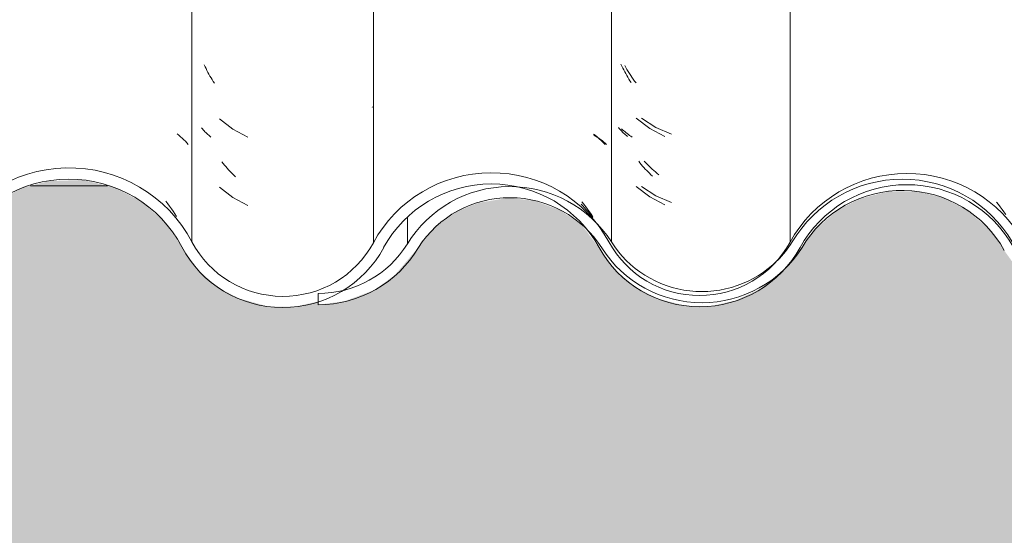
# Model space of a CAD drawing. Header units: metres. Extents: x -27.3 to 21, y -0.3 to 10.3.
# Tile 108 of 255: x 10.521 to 10.956, y 2.65 to 2.877. Entities that reach past the tile are written whole.
import ezdxf

# ---------------------------------------------------------------- set-up
doc = ezdxf.new("R2010")
doc.units = ezdxf.units.M
for name, color, linetype, lineweight in [('A-DETL-GENF', 7, 'Continuous', 5), ('A-GLAZ-CWMG', 7, 'Continuous', 5), ('A-WALL', 7, 'Continuous', 5)]:
    doc.layers.add(name, color=color, linetype=linetype, lineweight=lineweight)
pattern_1 = [(0, (32.697, 1.318), (0.4064, 0.10048), [0.01676, -0.28804, 0.01676, -0.28804, -1.626]), (0, (32.697, 1.318), (0.4064, 0.10048), [-0.6096, 0.01676, -0.59284, 0.01676, -0.28804, -0.7112]), (0, (32.697, 1.318), (0.4064, 0.10048), [-1.524, 0.01676, -0.18644, 0.01676, -0.49124]), (120.277, (32.85, 1.369), (-0.2911939, 0.2978186), [0.01663, -0.28565, 0.01663, -1.898]), (120.277, (32.85, 1.369), (-0.2911939, 0.2978186), [-0.3189, -0.28565, 0.01663, -0.58792, -1.008]), (120.277, (32.85, 1.369), (-0.2911939, 0.2978186), [-1.209, 0.01663, -0.28565, 0.01663, -0.68868]), (120.277, (32.85, 1.369), (-0.2911939, 0.2978186), [-1.528, -0.18489, 0.01663, -0.48717]), (239.723, (32.9, 1.569), (-0.11521126, -0.39830183), [0.01663, -0.28565, 0.01663, -1.898]), (239.723, (32.9, 1.569), (-0.11521126, -0.39830183), [-0.3189, -0.28565, 0.01663, -0.58792, -1.008]), (239.723, (32.9, 1.569), (-0.11521126, -0.39830183), [-1.209, 0.01663, -0.28565, 0.01663, -0.68868]), (239.723, (32.9, 1.569), (-0.11521126, -0.39830183), [-1.528, -0.18489, 0.01663, -0.48717])]

# ---------------------------------------------------------------- blocks, each defined once
blk = doc.blocks.new('FP_49-FACHADA 03')
at = {"layer": 'A-GLAZ-CWMG', "color": 9, "true_color": 0xc0c0c0}
for p, q in [((15.7984, 2.82709), (15.79916, 2.82647)), ((15.79916, 2.82647), (15.7999, 2.82583)), ((15.7999, 2.82583), (15.80062, 2.82518)), ((15.80062, 2.82518), (15.80132, 2.82451)), ((15.80132, 2.82451), (15.802, 2.82383)), ((15.802, 2.82383), (15.80266, 2.82313)), ((15.80266, 2.82313), (15.8033, 2.82243)), ((15.79341, 2.79733), (15.79423, 2.79625)), ((15.79423, 2.79625), (15.79503, 2.79515)), ((15.79503, 2.79515), (15.79581, 2.79404)), ((15.79581, 2.79404), (15.79658, 2.79292)), ((15.79658, 2.79292), (15.79734, 2.79178)), ((15.79734, 2.79178), (15.79808, 2.79063))]:
    blk.add_line(p, q, dxfattribs=at)
blk = doc.blocks.new('FP_50-FACHADA 03')
at = {"layer": 'A-GLAZ-CWMG', "color": 9, "true_color": 0xc0c0c0}
for p, q in [((15.81071, 2.85671), (15.81031, 2.85756)), ((15.81112, 2.85587), (15.81071, 2.85671)), ((15.81154, 2.85504), (15.81112, 2.85587)), ((15.81197, 2.85421), (15.81154, 2.85504)), ((15.81241, 2.8534), (15.81197, 2.85421)), ((15.81286, 2.85259), (15.81241, 2.8534)), ((15.81333, 2.85179), (15.81286, 2.85259)), ((15.8138, 2.851), (15.81333, 2.85179)), ((15.81429, 2.85022), (15.8138, 2.851)), ((15.81478, 2.84944), (15.81429, 2.85022)), ((15.81706, 2.83367), (15.82295, 2.82908)), ((15.80949, 2.82931), (15.80913, 2.82974)), ((15.80986, 2.82887), (15.80949, 2.82931)), ((15.81024, 2.82845), (15.80986, 2.82887)), ((15.82295, 2.82908), (15.8296, 2.82564)), ((15.81064, 2.82803), (15.81024, 2.82845)), ((15.81104, 2.82762), (15.81064, 2.82803)), ((15.81146, 2.82722), (15.81104, 2.82762)), ((15.81189, 2.82682), (15.81146, 2.82722)), ((15.81233, 2.82644), (15.81189, 2.82682)), ((15.81278, 2.82606), (15.81233, 2.82644)), ((15.81324, 2.82569), (15.81278, 2.82606)), ((15.81867, 2.81398), (15.8181, 2.81469)), ((15.81925, 2.81329), (15.81867, 2.81398)), ((15.81983, 2.81261), (15.81925, 2.81329)), ((15.82043, 2.81194), (15.81983, 2.81261)), ((15.82103, 2.81128), (15.82043, 2.81194)), ((15.82164, 2.81063), (15.82103, 2.81128)), ((15.82226, 2.80999), (15.82164, 2.81063)), ((15.82288, 2.80937), (15.82226, 2.80999)), ((15.82351, 2.80875), (15.82288, 2.80937)), ((15.82416, 2.80815), (15.82351, 2.80875)), ((15.81706, 2.80353), (15.82295, 2.79894)), ((15.82295, 2.79894), (15.8296, 2.7955))]:
    blk.add_line(p, q, dxfattribs=at)
blk = doc.blocks.new('FP_51-FACHADA 03')
at = {"layer": 'A-GLAZ-CWMG', "color": 9, "true_color": 0xc0c0c0}
for p, q in [((15.88445, 2.83872), (15.88461, 2.83893)), ((15.98215, 2.82697), (15.98284, 2.82644)), ((15.98284, 2.82644), (15.98351, 2.8259)), ((15.98351, 2.8259), (15.98416, 2.82535)), ((15.98416, 2.82535), (15.9848, 2.82479)), ((15.9848, 2.82479), (15.98543, 2.82421)), ((15.98543, 2.82421), (15.98604, 2.82363)), ((15.98604, 2.82363), (15.98664, 2.82303)), ((15.98664, 2.82303), (15.98722, 2.82242)), ((15.97701, 2.79706), (15.97785, 2.796)), ((15.97785, 2.796), (15.97867, 2.79493)), ((15.97867, 2.79493), (15.97948, 2.79385)), ((15.97948, 2.79385), (15.98027, 2.79274)), ((15.98027, 2.79274), (15.98105, 2.79163)), ((15.98105, 2.79163), (15.98181, 2.7905))]:
    blk.add_line(p, q, dxfattribs=at)
blk = doc.blocks.new('FP_52-FACHADA 03')
at = {"layer": 'A-GLAZ-CWMG', "color": 9, "true_color": 0xc0c0c0}
for p, q in [((15.99461, 2.85697), (15.99421, 2.85781)), ((15.99502, 2.85613), (15.99461, 2.85697)), ((15.99544, 2.8553), (15.99502, 2.85613)), ((15.99587, 2.85448), (15.99544, 2.8553)), ((15.99632, 2.85366), (15.99587, 2.85448)), ((15.99677, 2.85286), (15.99632, 2.85366)), ((15.99724, 2.85206), (15.99677, 2.85286)), ((15.99772, 2.85127), (15.99724, 2.85206)), ((15.99821, 2.85049), (15.99772, 2.85127)), ((15.9987, 2.84972), (15.99821, 2.85049)), ((16.00099, 2.83396), (16.0069, 2.82939)), ((15.99342, 2.82951), (15.99307, 2.82994)), ((15.99379, 2.82908), (15.99342, 2.82951)), ((15.99417, 2.82867), (15.99379, 2.82908)), ((16.0069, 2.82939), (16.01356, 2.82596)), ((15.99457, 2.82826), (15.99417, 2.82867)), ((15.99497, 2.82785), (15.99457, 2.82826)), ((15.99538, 2.82746), (15.99497, 2.82785)), ((15.99581, 2.82707), (15.99538, 2.82746)), ((15.99625, 2.82669), (15.99581, 2.82707)), ((15.99669, 2.82632), (15.99625, 2.82669)), ((15.99715, 2.82596), (15.99669, 2.82632)), ((16.00261, 2.81427), (16.00204, 2.81497)), ((16.00319, 2.81358), (16.00261, 2.81427)), ((16.00377, 2.8129), (16.00319, 2.81358)), ((16.00437, 2.81223), (16.00377, 2.8129)), ((16.00497, 2.81158), (16.00437, 2.81223)), ((16.00559, 2.81093), (16.00497, 2.81158)), ((16.0062, 2.81029), (16.00559, 2.81093)), ((16.00683, 2.80967), (16.0062, 2.81029)), ((16.00747, 2.80906), (16.00683, 2.80967)), ((16.00811, 2.80846), (16.00747, 2.80906)), ((16.00099, 2.80381), (16.0069, 2.79924)), ((16.0069, 2.79924), (16.01356, 2.79582))]:
    blk.add_line(p, q, dxfattribs=at)
blk = doc.blocks.new('FP_53-FACHADA 03')
at = {"layer": 'A-GLAZ-CWMG', "color": 9, "true_color": 0xc0c0c0}
for p, q in [((16.15997, 2.79698), (16.16081, 2.79593)), ((16.16081, 2.79593), (16.16164, 2.79486)), ((16.16164, 2.79486), (16.16245, 2.79378)), ((16.16245, 2.79378), (16.16325, 2.79268)), ((16.16325, 2.79268), (16.16403, 2.79157))]:
    blk.add_line(p, q, dxfattribs=at)
blk = doc.blocks.new('Rectangular Mullion - Telha Fibrocimento - Ondulada-1908998-FACHADA 03')
at = {"layer": 'A-GLAZ-CWMG', "true_color": 0xc0c0c0}
h = blk.add_hatch(dxfattribs=at)
h.set_pattern_fill('FP_6', color=9, style=0, pattern_type=2)
h.set_pattern_definition(pattern_1)
h.paths.add_polyline_path([(15.64976, 2.7494), (15.66207, 2.74958), (15.67397, 2.75269), (15.68477, 2.75853), (15.69508, 2.76865), (15.70825, 2.78808), (15.71839, 2.79709), (15.73041, 2.80342), (15.74362, 2.8067), (15.75724, 2.80674), (15.77153, 2.80298), (15.78253, 2.79727), (15.79272, 2.78833), (15.80729, 2.76733), (15.81634, 2.75936), (15.82883, 2.75331), (15.83938, 2.75085), (15.85094, 2.75081), (15.86272, 2.75364), (15.87347, 2.75917), (15.8832, 2.76797), (15.89693, 2.78734), (15.90836, 2.79661), (15.91986, 2.80202), (15.93145, 2.80461), (15.94516, 2.80421), (15.95806, 2.80055), (15.96742, 2.79576), (15.97714, 2.78739), (15.99218, 2.7667), (16.00144, 2.75902), (16.01292, 2.7536), (16.02344, 2.75119), (16.0349, 2.75118), (16.04714, 2.75427), (16.05826, 2.76031), (16.06107, 2.76336), (16.05396, 2.7586), (16.04305, 2.75427), (16.04234, 2.75676), (16.03819, 2.75365), (16.02991, 2.75262), (16.0156, 2.75476), (16.01201, 2.75617), (16.01292, 2.75866), (16.01221, 2.75902), (16.00637, 2.76203), (16.00448, 2.75922), (15.99272, 2.7684), (15.98528, 2.77738), (15.98893, 2.77941), (15.97971, 2.7917), (15.97013, 2.79992), (15.95598, 2.80668), (15.94346, 2.80955), (15.92978, 2.8095), (15.9161, 2.80614), (15.90361, 2.79967), (15.8926, 2.78985), (15.87871, 2.77022), (15.87051, 2.76315), (15.86048, 2.75814), (15.85026, 2.75571), (15.83938, 2.75576), (15.82705, 2.7593), (15.81921, 2.7634), (15.81108, 2.77055), (15.79635, 2.79173), (15.78499, 2.8016), (15.77112, 2.80851), (15.75679, 2.81176), (15.74168, 2.81143), (15.72711, 2.80743), (15.71397, 2.80003), (15.70237, 2.78856), (15.69383, 2.77531), (15.68851, 2.7682), (15.68002, 2.76122), (15.67009, 2.75644), (15.65929, 2.75416), (15.64825, 2.75449), (15.63717, 2.75766), (15.62799, 2.76277), (15.61994, 2.77025), (15.61393, 2.77941), (15.60349, 2.79202), (15.5934, 2.79966), (15.57911, 2.80529), (15.56538, 2.80707), (15.55088, 2.80519), (15.53737, 2.79966), (15.52576, 2.79087), (15.50932, 2.77031), (15.49973, 2.76336), (15.4887, 2.75901), (15.47691, 2.75752), (15.46396, 2.75946), (15.45409, 2.76336), (15.4445, 2.77031), (15.42845, 2.78966), (15.41546, 2.79827), (15.40506, 2.80228), (15.39173, 2.80384), (15.37842, 2.80202), (15.36601, 2.79695), (15.3553, 2.78894), (15.3396, 2.76944), (15.33016, 2.76249), (15.31924, 2.75814), (15.30757, 2.75665), (15.30757, 2.75171), (15.32078, 2.75343), (15.3331, 2.75847), (15.34368, 2.76648), (15.35948, 2.7861), (15.36922, 2.79309), (15.38041, 2.79745), (15.39422, 2.79868), (15.40506, 2.7971), (15.41546, 2.79299), (15.42517, 2.78596), (15.44113, 2.7667), (15.45174, 2.75902), (15.46512, 2.75408), (15.47701, 2.75261), (15.49005, 2.75427), (15.50226, 2.75912), (15.51284, 2.76684), (15.52835, 2.78645), (15.53761, 2.79404), (15.55012, 2.79966), (15.56015, 2.80188), (15.57218, 2.8017), (15.58383, 2.79874), (15.59446, 2.79318), (15.60349, 2.78531), (15.6175, 2.76563), (15.62799, 2.75706), (15.63777, 2.75214), (15.64896, 2.74958)])
h.paths.add_polyline_path([(16.11838, 2.80707), (16.11557, 2.80429), (16.12188, 2.80431), (16.12077, 2.80519)])
h.paths.add_polyline_path([(16.2139, 2.75151), (16.21164, 2.75416), (16.21229, 2.75416), (16.22309, 2.75644), (16.22772, 2.75892), (16.21724, 2.75642), (16.20576, 2.75659), (16.19413, 2.75986), (16.18518, 2.76482), (16.17821, 2.77075), (16.16356, 2.79087), (16.15328, 2.79967), (16.13908, 2.8064), (16.12669, 2.80921), (16.11338, 2.80919), (16.09983, 2.80592), (16.08744, 2.79958), (16.07692, 2.79053), (16.06779, 2.77693), (16.06983, 2.77875), (16.07325, 2.77693), (16.07473, 2.7824), (16.06983, 2.77941), (16.07895, 2.79053), (16.08081, 2.78737), (16.09024, 2.79549), (16.0884, 2.79817), (16.09037, 2.79958), (16.09061, 2.79568), (16.10156, 2.80129), (16.1006, 2.80384), (16.10496, 2.80533), (16.11959, 2.80691), (16.1269, 2.80596), (16.12709, 2.80421), (16.14088, 2.80045), (16.15042, 2.79561), (16.15762, 2.78947), (16.15819, 2.79064), (16.16689, 2.77936), (16.16632, 2.77874), (16.16749, 2.77712), (16.16843, 2.77712), (16.17445, 2.7675), (16.18516, 2.75891), (16.19598, 2.75388), (16.20646, 2.75152), (16.21229, 2.75151)])
h.paths.add_polyline_path([(16.3648, 2.75178), (16.37569, 2.75182), (16.38183, 2.75331), (16.38005, 2.75375), (16.3743, 2.75676), (16.36362, 2.75689), (16.35204, 2.76006), (16.3432, 2.76482), (16.33609, 2.77073), (16.32351, 2.78786), (16.31555, 2.79465), (16.30619, 2.7994), (16.29539, 2.80184), (16.28341, 2.80135), (16.27523, 2.79911), (16.27139, 2.79709), (16.2611, 2.78786), (16.25361, 2.77693), (16.24997, 2.77693), (16.24548, 2.77075), (16.24225, 2.768), (16.24662, 2.76659), (16.23731, 2.76379), (16.23963, 2.76023), (16.23862, 2.75892), (16.24189, 2.76122), (16.24973, 2.7682), (16.26154, 2.78446), (16.26861, 2.79052), (16.27693, 2.79475), (16.28785, 2.79693), (16.29597, 2.79679), (16.30619, 2.79388), (16.3128, 2.79052), (16.31988, 2.78446), (16.33236, 2.76744), (16.34307, 2.75901), (16.35418, 2.75401), (16.36362, 2.75178)])
h.paths.add_polyline_path([(16.38005, 2.75375), (16.38602, 2.75473), (16.38083, 2.75576), (16.3803, 2.75439)])
h.paths.add_polyline_path([(16.38709, 2.75451), (16.3977, 2.75983), (16.40678, 2.76744), (16.41357, 2.77718), (16.41014, 2.78059), (16.40326, 2.77111), (16.39584, 2.76456), (16.38623, 2.75948), (16.38187, 2.75836), (16.38672, 2.75665), (16.38688, 2.75574)])
h.paths.add_polyline_path([(16.03441, 2.75501), (16.0367, 2.75667), (16.03427, 2.75609)])
h.paths.add_polyline_path([(16.06584, 2.76684), (16.06584, 2.76765), (16.06259, 2.77004)])
h.paths.add_polyline_path([(16.17445, 2.7675), (16.17445, 2.76885), (16.17521, 2.76815)])
at = {"layer": 'A-GLAZ-CWMG'}
for p, q in [((15.80491, 2.77941), (15.80491, 4.13466)), ((15.88497, 2.77902), (15.88497, 4.13427)), ((16.06885, 2.77928), (16.06885, 4.13453))]:
    blk.add_line(p, q, dxfattribs=at)
for centre, major_axis, start_param, end_param in [((15.7506, 2.75157), (0.06118, 0), 0.478163, 2.708177), ((15.7506, 2.75157), (0.05618, 0), 0.479897, 2.667558), ((15.93705, 2.75157), (0.05902, 0), 0.497168, 2.651943), ((16.12042, 2.75157), (0.05869, 0), 0.500225, 2.643944), ((15.93705, 2.75157), (0.05402, 0), 0.495792, 2.647005), ((16.12042, 2.75157), (0.05369, 0), 0.502013, 2.643685), ((15.84504, 2.80022), (0.05032, 0), 3.622189, 5.79602), ((15.84504, 2.80022), (0.04532, 0), 3.624607, 5.790408), ((16.02893, 2.80069), (0.05042, 0), 3.63698, 5.786507), ((16.02893, 2.80069), (0.04542, 0), 3.635147, 5.786308)]:
    blk.add_ellipse(centre, major_axis=major_axis, ratio=0.988936, start_param=start_param, end_param=end_param, dxfattribs=at)
for name in ['FP_51-FACHADA 03', 'FP_53-FACHADA 03', 'FP_49-FACHADA 03', 'FP_50-FACHADA 03', 'FP_52-FACHADA 03']:
    blk.add_blockref(name, (0, 0), dxfattribs=at)
blk = doc.blocks.new('FP_59-FACHADA 03')
at = {"layer": 'A-GLAZ-CWMG', "color": 9, "true_color": 0xc0c0c0}
for p, q in [((15.98226, 2.82655), (15.98301, 2.82609)), ((15.98301, 2.82609), (15.98376, 2.82561)), ((15.98376, 2.82561), (15.98448, 2.82512)), ((15.98448, 2.82512), (15.9852, 2.82461)), ((15.9852, 2.82461), (15.98589, 2.82409)), ((15.98589, 2.82409), (15.98657, 2.82356)), ((15.98657, 2.82356), (15.98723, 2.82301)), ((15.98723, 2.82301), (15.98788, 2.82245)), ((15.9766, 2.79611), (15.97739, 2.79528)), ((15.97739, 2.79528), (15.97817, 2.79445)), ((15.97817, 2.79445), (15.97893, 2.79359)), ((15.97893, 2.79359), (15.97969, 2.79273)), ((15.97969, 2.79273), (15.98043, 2.79185)), ((15.98043, 2.79185), (15.98116, 2.79095)), ((15.98116, 2.79095), (15.98188, 2.79005))]:
    blk.add_line(p, q, dxfattribs=at)
blk = doc.blocks.new('FP_60-FACHADA 03')
at = {"layer": 'A-GLAZ-CWMG', "color": 9, "true_color": 0xc0c0c0}
for p, q in [((15.99637, 2.85639), (15.99587, 2.85729)), ((15.99689, 2.8555), (15.99637, 2.85639)), ((15.99742, 2.85462), (15.99689, 2.8555)), ((15.99797, 2.85375), (15.99742, 2.85462)), ((15.99852, 2.85289), (15.99797, 2.85375)), ((15.99909, 2.85204), (15.99852, 2.85289)), ((15.99968, 2.8512), (15.99909, 2.85204)), ((16.00027, 2.85038), (15.99968, 2.8512)), ((16.00087, 2.84957), (16.00027, 2.85038)), ((16.00335, 2.83399), (16.00962, 2.82985)), ((15.99496, 2.82892), (15.99449, 2.82937)), ((15.99544, 2.82848), (15.99496, 2.82892)), ((16.00962, 2.82985), (16.01653, 2.82688)), ((15.99593, 2.82805), (15.99544, 2.82848)), ((15.99644, 2.82763), (15.99593, 2.82805)), ((15.99696, 2.82722), (15.99644, 2.82763)), ((15.99749, 2.82682), (15.99696, 2.82722)), ((15.99804, 2.82643), (15.99749, 2.82682)), ((15.9986, 2.82605), (15.99804, 2.82643)), ((15.99917, 2.82568), (15.9986, 2.82605)), ((16.00515, 2.81435), (16.00448, 2.81508)), ((16.00584, 2.81364), (16.00515, 2.81435)), ((16.00653, 2.81293), (16.00584, 2.81364)), ((16.00724, 2.81224), (16.00653, 2.81293)), ((16.00795, 2.81157), (16.00724, 2.81224)), ((16.00867, 2.81091), (16.00795, 2.81157)), ((16.0094, 2.81026), (16.00867, 2.81091)), ((16.01014, 2.80963), (16.0094, 2.81026)), ((16.01088, 2.80901), (16.01014, 2.80963)), ((16.00335, 2.80384), (16.00962, 2.79971)), ((16.00962, 2.79971), (16.01653, 2.79674))]:
    blk.add_line(p, q, dxfattribs=at)
blk = doc.blocks.new('Rectangular Mullion - Telha Fibrocimento - Ondulada-V57-FACHADA 03')
at = {"layer": 'A-GLAZ-CWMG', "true_color": 0xc0c0c0}
h = blk.add_hatch(dxfattribs=at)
h.set_pattern_fill('FP_6', color=9, style=0, pattern_type=2)
h.set_pattern_definition(pattern_1)
h.paths.add_polyline_path([(16.38005, 2.75375), (16.38083, 2.75576), (16.38602, 2.75473), (16.3803, 2.75379)])
h.paths.add_polyline_path([(16.17445, 2.7675), (16.17521, 2.76815), (16.17409, 2.76918), (16.17431, 2.76817)])
h.paths.add_polyline_path([(16.06584, 2.76684), (16.06584, 2.76765), (16.06604, 2.76747)])
h.paths.add_polyline_path([(16.20276, 2.7494), (16.21507, 2.74958), (16.22697, 2.75269), (16.23897, 2.75963), (16.23963, 2.76023), (16.23777, 2.76393), (16.24683, 2.76678), (16.24249, 2.7682), (16.24683, 2.7726), (16.25, 2.77696), (16.25365, 2.77698), (16.26304, 2.78967), (16.27139, 2.79709), (16.28547, 2.80393), (16.29662, 2.8067), (16.31024, 2.80674), (16.32453, 2.80298), (16.33625, 2.79664), (16.34572, 2.78833), (16.36029, 2.76733), (16.37001, 2.75901), (16.38183, 2.75331), (16.39238, 2.75085), (16.40394, 2.75081), (16.41572, 2.75364), (16.42647, 2.75917), (16.4362, 2.76797), (16.44993, 2.78734), (16.46136, 2.79661), (16.47286, 2.80202), (16.48445, 2.80461), (16.49816, 2.80421), (16.51106, 2.80055), (16.52042, 2.79576), (16.53014, 2.78739), (16.54518, 2.7667), (16.55444, 2.75902), (16.56592, 2.7536), (16.57644, 2.75119), (16.5879, 2.75118), (16.60014, 2.75427), (16.61126, 2.76031), (16.61407, 2.76336), (16.60696, 2.7586), (16.59605, 2.75427), (16.59534, 2.75676), (16.59119, 2.75365), (16.58291, 2.75262), (16.5686, 2.75476), (16.56519, 2.75666), (16.56592, 2.75866), (16.56519, 2.75903), (16.55937, 2.76203), (16.55748, 2.75922), (16.54572, 2.7684), (16.53828, 2.77738), (16.54193, 2.77941), (16.53378, 2.79078), (16.52313, 2.79992), (16.50898, 2.80668), (16.49646, 2.80955), (16.48278, 2.8095), (16.4691, 2.80614), (16.45661, 2.79967), (16.4456, 2.78985), (16.43171, 2.77022), (16.42351, 2.76315), (16.41348, 2.75814), (16.40326, 2.75571), (16.38958, 2.75576), (16.38703, 2.75489), (16.38623, 2.75728), (16.38005, 2.7593), (16.3706, 2.76482), (16.36408, 2.77055), (16.34935, 2.79173), (16.33609, 2.80257), (16.32351, 2.80865), (16.30979, 2.81176), (16.29468, 2.81143), (16.28011, 2.80743), (16.26587, 2.79899), (16.25507, 2.78808), (16.24548, 2.77351), (16.24151, 2.7682), (16.23302, 2.76122), (16.22298, 2.75642), (16.21253, 2.75377), (16.2139, 2.75151), (16.20576, 2.75152), (16.19382, 2.75449), (16.1835, 2.75975), (16.17445, 2.7675), (16.17189, 2.77185), (16.16819, 2.77748), (16.16749, 2.77712), (16.16632, 2.77874), (16.16693, 2.77941), (16.15795, 2.79064), (16.15762, 2.78947), (16.15042, 2.79561), (16.13908, 2.80136), (16.12669, 2.80431), (16.12669, 2.80599), (16.11838, 2.80707), (16.10297, 2.80481), (16.1006, 2.80384), (16.10156, 2.80129), (16.09054, 2.79564), (16.09024, 2.79956), (16.0884, 2.79817), (16.09024, 2.79549), (16.08081, 2.78737), (16.07849, 2.79053), (16.06983, 2.77941), (16.07473, 2.7824), (16.07325, 2.77693), (16.06946, 2.77895), (16.06232, 2.77031), (16.05273, 2.76336), (16.0417, 2.75901), (16.02991, 2.75752), (16.01694, 2.75948), (16.00676, 2.7636), (15.99722, 2.77065), (15.98239, 2.78852), (15.98893, 2.77941), (15.98561, 2.77699), (15.99516, 2.76595), (16.00474, 2.75902), (16.00637, 2.76203), (16.01223, 2.75901), (16.01292, 2.75866), (16.01201, 2.75617), (16.01812, 2.75408), (16.03001, 2.75261), (16.03902, 2.75427), (16.04234, 2.75676), (16.04305, 2.75427), (16.05526, 2.75912), (16.06584, 2.76684), (16.08228, 2.78721), (16.09061, 2.79404), (16.10312, 2.79966), (16.11394, 2.80187), (16.12732, 2.80116), (16.13683, 2.79874), (16.14746, 2.79318), (16.15649, 2.78531), (16.17144, 2.76482), (16.18099, 2.75706), (16.19305, 2.75162), (16.20125, 2.74974)])
h.paths.add_polyline_path([(16.67138, 2.80707), (16.66857, 2.80429), (16.67488, 2.80431), (16.67377, 2.80519)])
h.paths.add_polyline_path([(16.7669, 2.75151), (16.76464, 2.75416), (16.76529, 2.75416), (16.77609, 2.75644), (16.78072, 2.75892), (16.77024, 2.75642), (16.75876, 2.75659), (16.74713, 2.75986), (16.73818, 2.76482), (16.73121, 2.77075), (16.71656, 2.79087), (16.70628, 2.79967), (16.69208, 2.8064), (16.67969, 2.80921), (16.66524, 2.80892), (16.65139, 2.80519), (16.64044, 2.79958), (16.62992, 2.79053), (16.62079, 2.77693), (16.62283, 2.77875), (16.62625, 2.77693), (16.62773, 2.7824), (16.62283, 2.77941), (16.63195, 2.79053), (16.63381, 2.78737), (16.64324, 2.79549), (16.6414, 2.79817), (16.64337, 2.79958), (16.64361, 2.79568), (16.65456, 2.80129), (16.6536, 2.80384), (16.65796, 2.80533), (16.67259, 2.80691), (16.6799, 2.80596), (16.68009, 2.80421), (16.69388, 2.80045), (16.70342, 2.79561), (16.71062, 2.78947), (16.71119, 2.79064), (16.71989, 2.77936), (16.71932, 2.77874), (16.72049, 2.77712), (16.72143, 2.77712), (16.72745, 2.7675), (16.73816, 2.75891), (16.74898, 2.75388), (16.75946, 2.75152), (16.76529, 2.75151)])
h.paths.add_polyline_path([(15.86057, 2.75171), (15.87378, 2.75343), (15.88726, 2.75935), (15.89668, 2.76648), (15.91248, 2.7861), (15.92222, 2.79309), (15.93341, 2.79745), (15.94535, 2.79892), (15.95806, 2.7971), (15.97013, 2.79178), (15.97714, 2.78739), (15.9665, 2.79623), (15.95574, 2.80167), (15.94473, 2.80384), (15.93142, 2.80202), (15.91737, 2.79572), (15.90702, 2.78734), (15.8926, 2.76944), (15.88258, 2.76226), (15.86674, 2.75571), (15.86057, 2.75312)])
h.paths.add_polyline_path([(16.92852, 2.75178), (16.93483, 2.75331), (16.93305, 2.75375), (16.9273, 2.75676), (16.91662, 2.75689), (16.90504, 2.76006), (16.8962, 2.76482), (16.88909, 2.77073), (16.87651, 2.78786), (16.86855, 2.79465), (16.85919, 2.7994), (16.84839, 2.80184), (16.83641, 2.80135), (16.82823, 2.79911), (16.82439, 2.79709), (16.8141, 2.78786), (16.80661, 2.77693), (16.80297, 2.77693), (16.79848, 2.77075), (16.79525, 2.768), (16.79962, 2.76659), (16.79031, 2.76379), (16.79263, 2.76023), (16.79162, 2.75892), (16.79489, 2.76122), (16.80273, 2.7682), (16.81454, 2.78446), (16.82161, 2.79052), (16.82993, 2.79475), (16.83903, 2.79693), (16.84897, 2.79679), (16.85919, 2.79388), (16.8658, 2.79052), (16.87334, 2.78383), (16.88536, 2.76744), (16.89607, 2.75901), (16.90718, 2.75401), (16.9178, 2.75178), (16.92521, 2.75178)])
h.paths.add_polyline_path([(16.93305, 2.75375), (16.93902, 2.75473), (16.93383, 2.75576)])
h.paths.add_polyline_path([(16.94009, 2.75451), (16.9507, 2.75983), (16.95978, 2.76744), (16.96657, 2.77718), (16.96314, 2.78059), (16.95626, 2.77111), (16.94884, 2.76456), (16.93923, 2.75948), (16.93497, 2.75834), (16.93972, 2.75665), (16.93987, 2.75576)])
h.paths.add_polyline_path([(16.58741, 2.75501), (16.5897, 2.75667), (16.58727, 2.75609)])
h.paths.add_polyline_path([(16.03441, 2.75501), (16.03434, 2.7561), (16.03637, 2.75609), (16.0349, 2.75528)])
h.paths.add_polyline_path([(16.61884, 2.76684), (16.61884, 2.76765), (16.61559, 2.77004)])
h.paths.add_polyline_path([(16.72745, 2.7675), (16.72745, 2.76885), (16.72821, 2.76815)])
h.paths.add_polyline_path([(16.11557, 2.80429), (16.11838, 2.80707), (16.12189, 2.8043), (16.11838, 2.80429)])
at = {"layer": 'A-GLAZ-CWMG'}
for p, q in [((15.98999, 2.77941), (15.98999, 4.13466)), ((15.89996, 2.77853), (15.89996, 2.78997)), ((15.86057, 2.75665), (15.86057, 2.75171))]:
    blk.add_line(p, q, dxfattribs=at)
for centre, major_axis, start_param, end_param in [((16.11838, 2.75157), (0.05612, 0), 0.525465, 2.616128), ((15.94525, 2.75157), (0.05286, 0), 0.561652, 2.599777), ((15.94525, 2.75157), (0.04788, 0), 0.560893, 2.57643), ((16.11838, 2.75157), (0.05114, 0), 0.49447, 2.616374), ((15.86057, 2.80228), (0.04614, 0), 4.712389, 5.735618), ((15.86057, 2.80228), (0.05114, 0), 4.712389, 5.75804), ((16.02991, 2.80408), (0.05205, 0), 3.701092, 5.7276), ((16.02991, 2.80408), (0.04708, 0), 3.700093, 5.498213), ((16.02991, 2.80408), (0.04708, 0), 5.499318, 5.724685)]:
    blk.add_ellipse(centre, major_axis=major_axis, ratio=0.988936, start_param=start_param, end_param=end_param, dxfattribs=at)
for name in ['FP_60-FACHADA 03', 'FP_59-FACHADA 03']:
    blk.add_blockref(name, (0, 0), dxfattribs=at)

msp = doc.modelspace()

# ---------------------------------------------------------------- hatches: boundary and pattern name
at = {"layer": 'A-DETL-GENF', "true_color": 0xdbcc9e}
h = msp.add_hatch(color=9, dxfattribs=at)
h.paths.add_polyline_path([(6.02722, 2.62), (12.87222, 2.62), (12.87222, 2.68), (6.02722, 2.68), (6.02722, 2.65)])
h.paths.add_polyline_path([(6.94071, 4.62375), (9.06712, 4.62375), (9.06712, 4.80375), (8.91212, 4.80375), (8.91192, 4.71375), (6.12773, 4.71375), (6.12773, 4.62375), (6.67351, 4.62375)])
at = {"layer": 'A-WALL', "true_color": 0x7f7f7f}
h = msp.add_hatch(color=8, dxfattribs=at)
h.paths.add_polyline_path([(10.54942, 2.80421), (10.55984, 2.80421), (10.54897, 2.80673), (10.53386, 2.80621), (10.5258, 2.80421), (10.54897, 2.80421)])
h.paths.add_polyline_path([(12.86822, 2.80421), (12.87222, 2.80421), (12.87222, 2.81321), (12.865, 2.81321), (12.865, 2.80421)])
h.paths.add_polyline_path([(12.57827, 2.80421), (12.57787, 2.80431), (12.57813, 2.80421)])
at = {"layer": 'A-WALL', "true_color": 0xdbcc9e}
msp.add_hatch(color=9, dxfattribs=at).paths.add_polyline_path([(10.10722, 2.68), (12.87222, 2.68), (12.87222, 2.80421), (12.865, 2.80421), (12.865, 2.77693), (12.85796, 2.76744), (12.84702, 2.7589), (12.83648, 2.75409), (12.8267, 2.75178), (12.8148, 2.75178), (12.80322, 2.75451), (12.79261, 2.75983), (12.78354, 2.76744), (12.77106, 2.78446), (12.76398, 2.79052), (12.75566, 2.79475), (12.74657, 2.79693), (12.73663, 2.79679), (12.72641, 2.79388), (12.7198, 2.79052), (12.71272, 2.78446), (12.70028, 2.76733), (12.6898, 2.75892), (12.6789, 2.75386), (12.66838, 2.7515), (12.65694, 2.75152), (12.64531, 2.75433), (12.63468, 2.75975), (12.62563, 2.7675), (12.61126, 2.78737), (12.6016, 2.79561), (12.58996, 2.80143), (12.57787, 2.80421), (12.56484, 2.80421), (12.55101, 2.8004), (12.54142, 2.79549), (12.5318, 2.78721), (12.51749, 2.76724), (12.50679, 2.7586), (12.49597, 2.75356), (12.48541, 2.75118), (12.47407, 2.75119), (12.4624, 2.75401), (12.45173, 2.75948), (12.44268, 2.76728), (12.42832, 2.78739), (12.4186, 2.79576), (12.40507, 2.80211), (12.39464, 2.80421), (12.38011, 2.80421), (12.36728, 2.80058), (12.35781, 2.79572), (12.34811, 2.78734), (12.33376, 2.76709), (12.32281, 2.75822), (12.31202, 2.75319), (12.3014, 2.75081), (12.29, 2.75085), (12.28001, 2.75327), (12.2737, 2.75178), (12.2618, 2.75178), (12.25022, 2.75451), (12.23961, 2.75983), (12.23054, 2.76744), (12.21806, 2.78446), (12.21098, 2.79052), (12.20266, 2.79475), (12.19357, 2.79693), (12.18363, 2.79679), (12.17341, 2.79388), (12.16515, 2.78911), (12.15855, 2.78285), (12.14626, 2.76647), (12.13598, 2.75851), (12.12127, 2.75168), (12.11325, 2.74958), (12.09943, 2.74974), (12.0888, 2.75222), (12.0764, 2.75902), (12.06734, 2.7675), (12.05467, 2.78531), (12.04453, 2.79376), (12.03501, 2.79874), (12.02336, 2.8017), (12.0105, 2.8017), (11.99801, 2.79851), (11.98842, 2.79374), (11.9788, 2.7855), (11.96402, 2.76683), (11.95344, 2.75842), (11.94297, 2.75356), (11.93241, 2.75118), (11.92107, 2.75119), (11.90898, 2.75422), (11.89873, 2.75948), (11.88968, 2.76728), (11.87532, 2.78671), (11.8656, 2.7934), (11.85416, 2.79757), (11.84291, 2.79885), (11.8296, 2.79668), (11.81959, 2.79251), (11.81066, 2.7861), (11.79267, 2.76482), (11.78347, 2.75814), (11.77042, 2.75323), (11.75875, 2.75171), (11.75875, 2.75312), (11.7484, 2.75081), (11.737, 2.75085), (11.72701, 2.75327), (11.7207, 2.75178), (11.7088, 2.75178), (11.69722, 2.75451), (11.68661, 2.75983), (11.67754, 2.76744), (11.66506, 2.78446), (11.65798, 2.79052), (11.64966, 2.79475), (11.64057, 2.79693), (11.63063, 2.79679), (11.62041, 2.79388), (11.61215, 2.78911), (11.60643, 2.78407), (11.59326, 2.76647), (11.58298, 2.75851), (11.56827, 2.75168), (11.56025, 2.74958), (11.54643, 2.74974), (11.5358, 2.75222), (11.5234, 2.75902), (11.51434, 2.7675), (11.50167, 2.78531), (11.49153, 2.79376), (11.48063, 2.79909), (11.47036, 2.8017), (11.4575, 2.8017), (11.44501, 2.79851), (11.43542, 2.79374), (11.4258, 2.7855), (11.41102, 2.76683), (11.40044, 2.75842), (11.38997, 2.75356), (11.37941, 2.75118), (11.36807, 2.75119), (11.35598, 2.75422), (11.34573, 2.75948), (11.33668, 2.76728), (11.32232, 2.78671), (11.3126, 2.7934), (11.30116, 2.79757), (11.28991, 2.79885), (11.2766, 2.79668), (11.2674, 2.79309), (11.25766, 2.7861), (11.23967, 2.76482), (11.23047, 2.75814), (11.21742, 2.75323), (11.20575, 2.75171), (11.20575, 2.75312), (11.1954, 2.75081), (11.184, 2.75085), (11.17401, 2.75327), (11.1677, 2.75178), (11.1558, 2.75178), (11.14422, 2.75451), (11.13361, 2.75983), (11.12454, 2.76744), (11.11085, 2.7855), (11.10498, 2.79052), (11.09666, 2.79475), (11.08757, 2.79693), (11.07763, 2.79679), (11.06741, 2.79388), (11.05915, 2.78911), (11.05343, 2.78407), (11.04026, 2.76647), (11.02998, 2.75851), (11.01527, 2.75168), (11.00725, 2.74958), (10.99343, 2.74974), (10.9828, 2.75222), (10.9704, 2.75902), (10.96134, 2.7675), (10.94867, 2.78531), (10.93853, 2.79376), (10.92901, 2.79874), (10.91736, 2.8017), (10.9045, 2.8017), (10.89201, 2.79851), (10.88242, 2.79374), (10.8728, 2.7855), (10.85802, 2.76683), (10.84744, 2.75842), (10.83697, 2.75356), (10.82641, 2.75118), (10.81507, 2.75119), (10.8027, 2.75437), (10.79273, 2.75948), (10.78368, 2.76728), (10.76932, 2.78671), (10.7596, 2.7934), (10.74816, 2.79757), (10.73691, 2.79885), (10.7236, 2.79668), (10.7144, 2.79309), (10.70466, 2.7861), (10.68667, 2.76482), (10.67747, 2.75814), (10.66442, 2.75323), (10.65275, 2.75171), (10.65275, 2.75312), (10.6424, 2.75081), (10.631, 2.75085), (10.61781, 2.7545), (10.60852, 2.75936), (10.59947, 2.76733), (10.5849, 2.78833), (10.57471, 2.79727), (10.56265, 2.80353), (10.55984, 2.80421), (10.5258, 2.80421), (10.52259, 2.80342), (10.51057, 2.79709), (10.50043, 2.78808), (10.48601, 2.76678), (10.47695, 2.75853), (10.46615, 2.75269), (10.45425, 2.74958), (10.44043, 2.74974), (10.4298, 2.75222), (10.41898, 2.75766), (10.40968, 2.76563), (10.39567, 2.78531), (10.38553, 2.79376), (10.37601, 2.79874), (10.36436, 2.8017), (10.3515, 2.8017), (10.34059, 2.79928), (10.32955, 2.79384), (10.32053, 2.78645), (10.30502, 2.76684), (10.29415, 2.75901), (10.28088, 2.7541), (10.26909, 2.75262), (10.25614, 2.75422), (10.24392, 2.75902), (10.23331, 2.7667), (10.21735, 2.78596), (10.20764, 2.79299), (10.19607, 2.79745), (10.18391, 2.79885), (10.1706, 2.79668), (10.1614, 2.79309), (10.15166, 2.7861), (10.13586, 2.76648), (10.12447, 2.75814), (10.11142, 2.75323), (10.10722, 2.75268), (10.10722, 2.72112)])

# ---------------------------------------------------------------- linework, layer by layer
at = {"layer": 'A-WALL'}
msp.add_line((10.55984, 2.80421), (10.5258, 2.80421), dxfattribs=at)

# ---------------------------------------------------------------- block references
at = {"layer": 'A-GLAZ-CWMG'}
for name in ['Rectangular Mullion - Telha Fibrocimento - Ondulada-1908998-FACHADA 03', 'Rectangular Mullion - Telha Fibrocimento - Ondulada-V57-FACHADA 03']:
    msp.add_blockref(name, (-5.20782, 0), dxfattribs=at)

doc.saveas('drawing.dxf')
